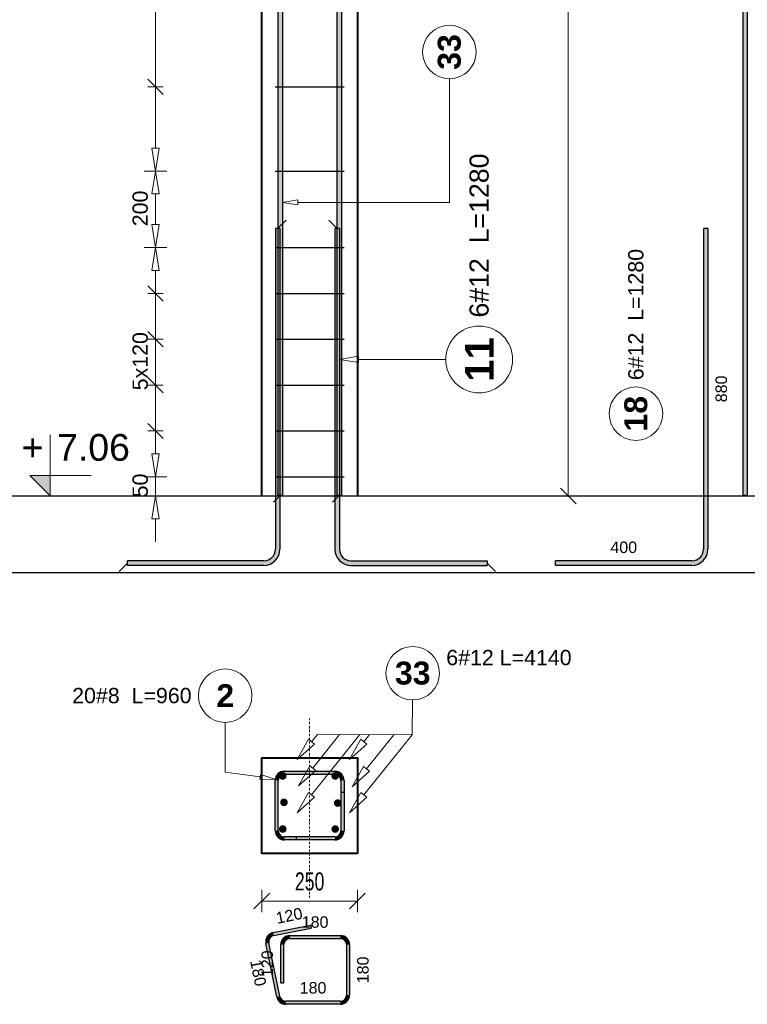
# Model space of a CAD drawing. Extents: x 3922 to 466978, y -142912 to 64503.
# Tile 59 of 62: x 462032 to 463935, y -120912 to -118336. Entities that reach past the tile are written whole.
import ezdxf
from ezdxf.enums import TextEntityAlignment as Align

# ---------------------------------------------------------------- set-up
doc = ezdxf.new("R2010")
doc.units = 0
doc.header["$LTSCALE"] = 10
doc.header["$MEASUREMENT"] = 0
doc.linetypes.add('DASHDOT', pattern=[1, 0.5, -0.25, 0, -0.25])
for name, color, linetype, lineweight in [('P-Linia1', 3, 'Continuous', 40), ('P-Osie', 1, 'DASHDOT', 18), ('P-Wymiar', 254, 'Continuous', 9), ('RCAD_deskowanie', 3, 'Continuous', 40)]:
    doc.layers.add(name, color=color, linetype=linetype, lineweight=lineweight)
for name, color, linetype in [('RCAD_kształt pręta', 7, 'Continuous'), ('RCAD_opis kształtu pręta', 7, 'Continuous'), ('RCAD_opis rozkładu', 7, 'Continuous'), ('RCAD_pręt wyrzucony', 130, 'Continuous'), ('RCAD_pręty punktowe', 7, 'Continuous'), ('RCAD_rozkład pręta', 7, 'Continuous'), ('RCAD_symbole graficzne', 7, 'Continuous')]:
    doc.layers.add(name, color=color, linetype=linetype)
doc.styles.add('ROMANS', font='arial.ttf', dxfattribs={"width": 0.7})
doc.styles.add('style1', font='arial.ttf')
doc.styles.add('style3', font='arialbd.ttf')
doc.dimstyles.new('A25', dxfattribs={"dimscale": 27, "dimtxt": 1.75, "dimasz": 0.06, "dimexe": 0, "dimexo": 0, "dimgap": 1, "dimtad": 1, "dimdec": 4, "dimrnd": 0.1, "dimdsep": 46, "dimtxsty": 'ROMANS', "dimblk": '[[[[[[[[', "dimcen": 2, "dimdle": 2, "dimse1": 1, "dimse2": 1, "dimclrd": 256, "dimclrt": 1, "dimadec": 0, "dimazin": 0, "dimtfac": 1, "dimtdec": 4, "dimtix": 1, "dimtmove": 2, "dimatfit": 3, "dimldrblk": '[[[[[[[[', "dimfxl": 0, "dimtvp": 0.6, "dimtolj": 1, "dimlwd": -1, "dimarcsym": 0})

# ---------------------------------------------------------------- blocks, each defined once
blk = doc.blocks.new('[[[[[[[[')
at = {"layer": 'P-Wymiar'}
for p, q in [((0, 18), (0, -18)), ((-12.7, -12.7), (12.7, 12.7)), ((0, 0), (-4.6, 0))]:
    blk.add_line(p, q, dxfattribs=at)
blk = doc.blocks.new('*D469')
at = {"layer": 'Defpoints', "color": 0, "transparency": 16777216}
for p in [(462665.5, -120414.1), (462915.5, -120414.1), (462915.5, -120641.6)]:
    blk.add_point(p, dxfattribs=at)
at = {"layer": 'P-Wymiar', "transparency": 16777216}
blk.add_line((462667.1, -120641.6), (462913.9, -120641.6), dxfattribs=at)
at = {"layer": 'P-Wymiar', "transparency": 16777216, "xscale": 1.62, "yscale": 1.62, "zscale": 1.62, "rotation": 180}
blk.add_blockref('[[[[[[[[', (462665.5, -120641.6), dxfattribs=at)
at = {"layer": 'P-Wymiar', "transparency": 16777216, "xscale": 1.62, "yscale": 1.62, "zscale": 1.62}
blk.add_blockref('[[[[[[[[', (462915.5, -120641.6), dxfattribs=at)
at = {"layer": 'P-Wymiar', "color": 1, "transparency": 16777216, "insert": (462790.5, -120590.5), "char_height": 47.25, "attachment_point": 5, "style": 'ROMANS'}
blk.add_mtext('\\A1;250', dxfattribs=at)
blk = doc.blocks.new('*D470')
at = {"layer": 'Defpoints', "color": 0, "transparency": 16777216}
for p in [(462915.5, -115722.3), (462915.5, -119582), (463466.8, -119582)]:
    blk.add_point(p, dxfattribs=at)
at = {"layer": 'P-Wymiar', "transparency": 16777216}
blk.add_line((463466.8, -115723.9), (463466.8, -119580.4), dxfattribs=at)
at = {"layer": 'P-Wymiar', "transparency": 16777216, "xscale": 1.62, "yscale": 1.62, "zscale": 1.62}
for p, rotation in [((463466.8, -115722.3), 90), ((463466.8, -119582), 270)]:
    blk.add_blockref('[[[[[[[[', p, dxfattribs=dict(at, rotation=rotation))
at = {"layer": 'P-Wymiar', "color": 1, "transparency": 16777216, "insert": (463415.6, -117652.1), "char_height": 47.25, "attachment_point": 5, "rotation": 90, "style": 'ROMANS'}
blk.add_mtext('\\A1;3859.7', dxfattribs=at)

msp = doc.modelspace()

# ---------------------------------------------------------------- hatches: boundary and pattern name
at = {"layer": 'RCAD_kształt pręta'}
for points in [[(462707.66807, -115440.92135), (462719.66807, -115440.92135), (462719.66807, -119580.67669), (462707.66807, -119580.67669)], [(462861.7263, -115440.92135), (462873.7263, -115440.92135), (462873.7263, -119580.67669), (462861.7263, -119580.67669)], [(462700.90098, -118882.39868), (462712.90098, -118882.39868), (462712.90098, -119721.37389), (462700.90098, -119721.37389)], [(462856.51675, -118882.39868), (462868.51675, -118882.39868), (462868.51675, -119721.37389), (462856.51675, -119721.37389)], [(462670.90098, -119751.37389), (462670.90098, -119763.37389), (462314.49461, -119763.37389), (462314.49461, -119751.37389)], [(462898.51675, -119763.37389), (462898.51675, -119751.37389), (463254.92312, -119751.37389), (463254.92312, -119763.37389)], [(462724.48213, -120309.76519), (462724.48213, -120301.76519), (462856.48213, -120301.76519), (462856.48213, -120309.76519)], [(462708.48213, -120457.76519), (462700.48213, -120457.76519), (462700.48213, -120325.76519), (462708.48213, -120325.76519)], [(462872.48213, -120325.76519), (462880.48213, -120325.76519), (462880.48213, -120457.76519), (462872.48213, -120457.76519)], [(462872.48213, -120357.76519), (462880.48213, -120357.76519), (462880.48213, -120457.76519), (462872.48213, -120457.76519)], [(462856.48213, -120473.76519), (462856.48213, -120481.76519), (462724.48213, -120481.76519), (462724.48213, -120473.76519)], [(462856.48213, -120473.76519), (462856.48213, -120481.76519), (462756.48213, -120481.76519), (462756.48213, -120473.76519)]]:
    msp.add_hatch(color=4, dxfattribs=at).paths.add_polyline_path(points, flags=0)
h = msp.add_hatch(color=4, dxfattribs=at)
edge = h.paths.add_edge_path(flags=0)
edge.add_line((462670.90098, -119763.37389), (462670.90098, -119751.37389))
edge.add_arc((462670.90098, -119721.37389), 30, -90, 0)
edge.add_line((462700.90098, -119721.37389), (462712.90098, -119721.37389))
edge.add_arc((462670.90098, -119721.37389), 42, 270, 360, ccw=False)
h = msp.add_hatch(color=4, dxfattribs=at)
edge = h.paths.add_edge_path(flags=0)
edge.add_line((462856.51675, -119721.37389), (462868.51675, -119721.37389))
edge.add_arc((462898.51675, -119721.37389), 30, 180, 270)
edge.add_line((462898.51675, -119751.37389), (462898.51675, -119763.37389))
edge.add_arc((462898.51675, -119721.37389), 42, 540, 630, ccw=False)
h = msp.add_hatch(color=4, dxfattribs=at)
edge = h.paths.add_edge_path(flags=0)
edge.add_line((462724.48213, -120301.76519), (462724.48213, -120309.76519))
edge.add_arc((462724.48213, -120325.76519), 16, 90, 180)
edge.add_line((462708.48213, -120325.76519), (462700.48213, -120325.76519))
edge.add_arc((462724.48213, -120325.76519), 24, 450, 540, ccw=False)
h = msp.add_hatch(color=4, dxfattribs=at)
edge = h.paths.add_edge_path(flags=0)
edge.add_line((462880.48213, -120325.76519), (462872.48213, -120325.76519))
edge.add_arc((462856.48213, -120325.76519), 16, 0, 90)
edge.add_line((462856.48213, -120309.76519), (462856.48213, -120301.76519))
edge.add_arc((462856.48213, -120325.76519), 24, 360, 450, ccw=False)
h = msp.add_hatch(color=4, dxfattribs=at)
edge = h.paths.add_edge_path(flags=0)
edge.add_line((462700.48213, -120457.76519), (462708.48213, -120457.76519))
edge.add_arc((462724.48213, -120457.76519), 16, 180, 270)
edge.add_line((462724.48213, -120473.76519), (462724.48213, -120481.76519))
edge.add_arc((462724.48213, -120457.76519), 24, 540, 630, ccw=False)
h = msp.add_hatch(color=4, dxfattribs=at)
edge = h.paths.add_edge_path(flags=0)
edge.add_line((462856.48213, -120481.76519), (462856.48213, -120473.76519))
edge.add_arc((462856.48213, -120457.76519), 16, -90, 0)
edge.add_line((462872.48213, -120457.76519), (462880.48213, -120457.76519))
edge.add_arc((462856.48213, -120457.76519), 24, 270, 360, ccw=False)
h = msp.add_hatch(color=4, dxfattribs=at)
edge = h.paths.add_edge_path(flags=0)
edge.add_line((462856.48213, -120481.76519), (462856.48213, -120473.76519))
edge.add_arc((462856.48213, -120457.76519), 16, -90, 0)
edge.add_line((462872.48213, -120457.76519), (462880.48213, -120457.76519))
edge.add_arc((462856.48213, -120457.76519), 24, 270, 360, ccw=False)
at = {"layer": 'RCAD_pręt wyrzucony'}
for points in [[(463922.85421, -115440.92135), (463934.85421, -115440.92135), (463934.85421, -119580.67669), (463922.85421, -119580.67669)], [(463819.97747, -118882.39868), (463831.97747, -118882.39868), (463831.97747, -119721.37389), (463819.97747, -119721.37389)], [(463789.97747, -119751.37389), (463789.97747, -119763.37389), (463433.57111, -119763.37389), (463433.57111, -119751.37389)], [(462696.59266, -120731.96135), (462695.00331, -120724.12082), (462793.00997, -120704.25388), (462794.59932, -120712.09442)], [(462738.89329, -120739.55662), (462738.89329, -120731.55662), (462870.89329, -120731.55662), (462870.89329, -120739.55662)], [(462712.45232, -120890.73533), (462704.61179, -120892.32468), (462676.24978, -120752.41048), (462684.09031, -120750.82112)], [(462722.89329, -120855.55662), (462714.89329, -120855.55662), (462714.89329, -120755.55662), (462722.89329, -120755.55662)], [(462886.89329, -120755.55662), (462894.89329, -120755.55662), (462894.89329, -120887.55662), (462886.89329, -120887.55662)], [(462870.89329, -120903.55662), (462870.89329, -120911.55662), (462728.13339, -120911.55662), (462728.13339, -120903.55662)]]:
    msp.add_hatch(color=4, dxfattribs=at).paths.add_polyline_path(points, flags=0)
h = msp.add_hatch(color=4, dxfattribs=at)
edge = h.paths.add_edge_path(flags=0)
edge.add_line((463789.97747, -119763.37389), (463789.97747, -119751.37389))
edge.add_arc((463789.97747, -119721.37389), 30, -90, 0)
edge.add_line((463819.97747, -119721.37389), (463831.97747, -119721.37389))
edge.add_arc((463789.97747, -119721.37389), 42, 270, 360, ccw=False)
h = msp.add_hatch(color=4, dxfattribs=at)
edge = h.paths.add_edge_path(flags=0)
edge.add_line((462695.00331, -120724.12082), (462696.59266, -120731.96135))
edge.add_arc((462699.77137, -120747.64241), 16, 101.4591559, 191.4591559)
edge.add_line((462684.09031, -120750.82112), (462676.24978, -120752.41048))
edge.add_arc((462699.77137, -120747.64241), 24, 461.4591559, 551.4591559, ccw=False)
h = msp.add_hatch(color=4, dxfattribs=at)
edge = h.paths.add_edge_path(flags=0)
edge.add_line((462738.89329, -120731.55662), (462738.89329, -120739.55662))
edge.add_arc((462738.89329, -120755.55662), 16, 90, 180)
edge.add_line((462722.89329, -120755.55662), (462714.89329, -120755.55662))
edge.add_arc((462738.89329, -120755.55662), 24, 450, 540, ccw=False)
h = msp.add_hatch(color=4, dxfattribs=at)
edge = h.paths.add_edge_path(flags=0)
edge.add_line((462894.89329, -120755.55662), (462886.89329, -120755.55662))
edge.add_arc((462870.89329, -120755.55662), 16, 0, 90)
edge.add_line((462870.89329, -120739.55662), (462870.89329, -120731.55662))
edge.add_arc((462870.89329, -120755.55662), 24, 360, 450, ccw=False)
h = msp.add_hatch(color=4, dxfattribs=at)
edge = h.paths.add_edge_path(flags=0)
edge.add_line((462870.89329, -120911.55662), (462870.89329, -120903.55662))
edge.add_arc((462870.89329, -120887.55662), 16, -90, 0)
edge.add_line((462886.89329, -120887.55662), (462894.89329, -120887.55662))
edge.add_arc((462870.89329, -120887.55662), 24, 270, 360, ccw=False)
h = msp.add_hatch(color=4, dxfattribs=at)
edge = h.paths.add_edge_path(flags=0)
edge.add_line((462704.61179, -120892.32468), (462712.45232, -120890.73533))
edge.add_arc((462728.13339, -120887.55662), 16, -168.5408441, -90)
edge.add_line((462728.13339, -120903.55662), (462728.13339, -120911.55662))
edge.add_arc((462728.13339, -120887.55662), 24, 191.4591559, 270, ccw=False)
at = {"layer": 'RCAD_pręty punktowe'}
h = msp.add_hatch(color=1, dxfattribs=at)
edge = h.paths.add_edge_path(flags=0)
edge.add_arc((462720.23963, -120314.26207), 10, 0, 360)
h = msp.add_hatch(color=1, dxfattribs=at)
edge = h.paths.add_edge_path(flags=0)
edge.add_arc((462857.36678, -120314.26207), 10, 0, 360)
h = msp.add_hatch(color=1, dxfattribs=at)
edge = h.paths.add_edge_path(flags=0)
edge.add_arc((462723.45507, -120383.31964), 10, 0, 360)
h = msp.add_hatch(color=1, dxfattribs=at)
edge = h.paths.add_edge_path(flags=0)
edge.add_arc((462863.91187, -120385.22912), 10, 0, 360)
h = msp.add_hatch(color=1, dxfattribs=at)
edge = h.paths.add_edge_path(flags=0)
edge.add_arc((462720.23963, -120453.13772), 10, 0, 360)
h = msp.add_hatch(color=1, dxfattribs=at)
edge = h.paths.add_edge_path(flags=0)
edge.add_arc((462857.44782, -120453.13772), 10, 0, 360)
at = {"layer": 'RCAD_symbole graficzne'}
msp.add_hatch(color=1, dxfattribs=at).paths.add_polyline_path([(462059.14648, -119528.64289), (462112.47981, -119581.97622), (462112.47981, -119528.64289)], flags=0)

# ---------------------------------------------------------------- linework, layer by layer
at = {"layer": 'Defpoints'}
for p in [(394953.25392, -119581.97622), (394953.25392, -119781.97622)]:
    msp.add_xline(p, (1, 0), dxfattribs=at)
at = {"layer": 'P-Linia1'}
msp.add_lwpolyline([(462665.48213, -119581.97622), (462665.48213, -117485.51944)], dxfattribs=at)
at = {"layer": 'P-Osie'}
msp.add_lwpolyline([(462790.48213, -120163.66404), (462790.48213, -120632.8039)], dxfattribs=at)
at = {"layer": 'RCAD_deskowanie'}
msp.add_lwpolyline([(462665.48213, -119541.97622), (462665.48213, -115722.25712), (462915.48213, -115722.25712), (462915.48213, -119581.97622)], dxfattribs=at)
msp.add_lwpolyline([(462915.48213, -120516.76519), (462665.48213, -120516.76519), (462665.48213, -120266.76519), (462915.48213, -120266.76519)], close=True, dxfattribs=at)
at = {"layer": 'RCAD_kształt pręta', "color": 4}
for p, q in [((462707.66807, -115440.92135), (462707.66807, -119580.67669)), ((462719.66807, -115440.92135), (462719.66807, -119580.67669)), ((462861.7263, -115440.92135), (462861.7263, -119580.67669)), ((462873.7263, -115440.92135), (462873.7263, -119580.67669)), ((462700.90098, -118882.39868), (462700.90098, -119721.37389)), ((462712.90098, -118882.39868), (462700.90098, -118882.39868)), ((462712.90098, -118882.39868), (462712.90098, -119721.37389)), ((462856.51675, -118882.39868), (462856.51675, -119721.37389)), ((462868.51675, -118882.39868), (462856.51675, -118882.39868)), ((462868.51675, -118882.39868), (462868.51675, -119721.37389)), ((462719.66807, -119580.67669), (462707.66807, -119580.67669)), ((462873.7263, -119580.67669), (462861.7263, -119580.67669)), ((462670.90098, -119751.37389), (462314.49461, -119751.37389)), ((462314.49461, -119763.37389), (462314.49461, -119751.37389)), ((462898.51675, -119751.37389), (463254.92312, -119751.37389)), ((463254.92312, -119751.37389), (463254.92312, -119763.37389)), ((462670.90098, -119763.37389), (462314.49461, -119763.37389)), ((462898.51675, -119763.37389), (463254.92312, -119763.37389)), ((462724.48213, -120301.76519), (462856.48213, -120301.76519)), ((462724.48213, -120309.76519), (462856.48213, -120309.76519)), ((462700.48213, -120457.76519), (462700.48213, -120325.76519)), ((462708.48213, -120457.76519), (462708.48213, -120325.76519)), ((462872.48213, -120325.76519), (462872.48213, -120457.76519)), ((462880.48213, -120325.76519), (462880.48213, -120457.76519)), ((462872.48213, -120357.76519), (462872.48213, -120457.76519)), ((462880.48213, -120357.76519), (462872.48213, -120357.76519)), ((462880.48213, -120357.76519), (462880.48213, -120457.76519)), ((462856.48213, -120473.76519), (462724.48213, -120473.76519)), ((462856.48213, -120473.76519), (462756.48213, -120473.76519)), ((462756.48213, -120481.76519), (462756.48213, -120473.76519)), ((462856.48213, -120481.76519), (462724.48213, -120481.76519)), ((462856.48213, -120481.76519), (462756.48213, -120481.76519))]:
    msp.add_line(p, q, dxfattribs=at)
at = {"layer": 'RCAD_kształt pręta', "color": 2, "lineweight": 5}
for p, q in [((462706.90098, -118882.39868), (462728.77598, -118860.52368)), ((462862.51675, -118882.39868), (462840.64175, -118860.52368)), ((462713.66807, -119580.67669), (462696.16807, -119598.17669)), ((462867.7263, -119580.67669), (462850.2263, -119598.17669)), ((462314.49461, -119757.37389), (462292.61961, -119779.24889)), ((463254.92312, -119757.37389), (463276.79812, -119779.24889))]:
    msp.add_line(p, q, dxfattribs=at)
at = {"layer": 'RCAD_kształt pręta', "color": 4}
for centre, radius, start, end in [((462670.90098, -119721.37389), 30, 270, 0), ((462670.90098, -119721.37389), 42, 270, 0), ((462898.51675, -119721.37389), 42, 180, 270), ((462898.51675, -119721.37389), 30, 180, 270), ((462724.48213, -120325.76519), 24, 90, 180), ((462724.48213, -120325.76519), 16, 90, 180), ((462856.48213, -120325.76519), 24, 360, 90), ((462856.48213, -120325.76519), 16, 360, 90), ((462724.48213, -120457.76519), 24, 180, 270), ((462724.48213, -120457.76519), 16, 180, 270), ((462856.48213, -120457.76519), 16, 270, 360), ((462856.48213, -120457.76519), 24, 270, 0), ((462856.48213, -120457.76519), 16, 270, 360), ((462856.48213, -120457.76519), 24, 270, 0)]:
    msp.add_arc(centre, radius, start, end, dxfattribs=at)
at = {"layer": 'RCAD_opis kształtu pręta', "color": 8, "lineweight": 0}
for p, q in [((463155.99519, -118540.32384), (463155.99519, -118490.67964)), ((463155.99519, -118814.07287), (463155.99519, -118540.32384)), ((462719.66807, -118814.07287), (462759.66807, -118807.4062)), ((462759.66807, -118820.73953), (462719.66807, -118814.07287)), ((462759.66807, -118820.73953), (462759.66807, -118807.4062)), ((463155.99519, -118814.07287), (462759.66807, -118814.07287)), ((462868.51675, -119224.85896), (462918.51675, -119216.52562)), ((462918.51675, -119233.19229), (462868.51675, -119224.85896)), ((462918.51675, -119233.19229), (462918.51675, -119216.52562)), ((462975.67643, -119224.85896), (462918.51675, -119224.85896)), ((462975.67643, -119224.85896), (462975.67643, -119224.85896)), ((462975.67643, -119224.85896), (463146.3656, -119224.85896)), ((462569.82234, -120304.21591), (462569.82234, -120174.3033)), ((462569.82234, -120304.21591), (462661.09447, -120316.93317)), ((462662.01447, -120310.33029), (462660.17447, -120323.53605)), ((462700.71176, -120322.45318), (462660.17447, -120323.53605)), ((462662.01447, -120310.33029), (462700.71176, -120322.45318))]:
    msp.add_line(p, q, dxfattribs=at)
for centre, radius in [((463155.99519, -118420.67964), 70), ((463233.8656, -119224.85896), 87.5), ((462569.82234, -120104.3033), 70)]:
    msp.add_circle(centre, radius, dxfattribs=at)
at = {"layer": 'RCAD_opis rozkładu', "color": 8, "lineweight": 0}
for p, q in [((462387.55817, -118291.97622), (462387.55817, -118511.97622)), ((462367.55817, -118491.97622), (462407.55817, -118531.97622)), ((462367.55817, -118511.97622), (462407.55817, -118511.97622)), ((462387.55817, -118511.97622), (462387.55817, -118671.97622)), ((462387.55817, -118731.97622), (462377.55817, -118671.97622)), ((462397.55817, -118671.97622), (462377.55817, -118671.97622)), ((462397.55817, -118671.97622), (462387.55817, -118731.97622)), ((462357.55817, -118731.97622), (462417.55817, -118731.97622)), ((462357.55817, -118731.97622), (462417.55817, -118731.97622)), ((462377.55817, -118791.97622), (462387.55817, -118731.97622)), ((462387.55817, -118731.97622), (462397.55817, -118791.97622)), ((462377.55817, -118791.97622), (462397.55817, -118791.97622)), ((462387.55817, -118831.97622), (462387.55817, -118791.97622)), ((462387.55817, -118831.97622), (462387.55817, -118871.97622)), ((462387.55817, -118931.97622), (462377.55817, -118871.97622)), ((462397.55817, -118871.97622), (462377.55817, -118871.97622)), ((462397.55817, -118871.97622), (462387.55817, -118931.97622)), ((462357.55817, -118931.97622), (462417.55817, -118931.97622)), ((462357.55817, -118931.97622), (462417.55817, -118931.97622)), ((462377.55817, -118991.97622), (462387.55817, -118931.97622)), ((462387.55817, -118931.97622), (462397.55817, -118991.97622)), ((462377.55817, -118991.97622), (462397.55817, -118991.97622)), ((462387.55817, -119051.97622), (462387.55817, -118991.97622)), ((462407.55817, -119071.97622), (462367.55817, -119031.97622)), ((462367.55817, -119051.97622), (462407.55817, -119051.97622)), ((462387.55817, -119171.97622), (462387.55817, -119051.97622)), ((462407.55817, -119191.97622), (462367.55817, -119151.97622)), ((462367.55817, -119171.97622), (462407.55817, -119171.97622)), ((462387.55817, -119231.97622), (462387.55817, -119171.97622)), ((462387.55817, -119231.97622), (462387.55817, -119291.97622)), ((462367.55817, -119271.97622), (462407.55817, -119311.97622)), ((462367.55817, -119291.97622), (462407.55817, -119291.97622)), ((462387.55817, -119291.97622), (462387.55817, -119411.97622)), ((462367.55817, -119391.97622), (462407.55817, -119431.97622)), ((462367.55817, -119411.97622), (462407.55817, -119411.97622)), ((462387.55817, -119411.97622), (462387.55817, -119471.97622)), ((462387.55817, -119531.97622), (462377.55817, -119471.97622)), ((462397.55817, -119471.97622), (462377.55817, -119471.97622)), ((462397.55817, -119471.97622), (462387.55817, -119531.97622)), ((462357.55817, -119531.97622), (462417.55817, -119531.97622)), ((462387.55817, -119531.97622), (462387.55817, -119581.97622)), ((462357.55817, -119581.97622), (462417.55817, -119581.97622)), ((462377.55817, -119641.97622), (462387.55817, -119581.97622)), ((462387.55817, -119581.97622), (462397.55817, -119641.97622)), ((462377.55817, -119641.97622), (462397.55817, -119641.97622)), ((462387.55817, -119701.97622), (462387.55817, -119641.97622)), ((463058.3021, -120206.76453), (463059.29789, -120115.55486)), ((462757.78464, -120271.46065), (462787.52942, -120218.40174)), ((462803.12989, -120230.91674), (462787.52942, -120218.40174)), ((462810.67767, -120205.52729), (462795.32965, -120224.65924)), ((462921.64167, -120206.08172), (462795.32965, -120363.53489)), ((462869.05844, -120205.81899), (462798.54509, -120293.71681)), ((462810.67767, -120205.52729), (463058.3021, -120206.76453)), ((462894.91179, -120271.46065), (462924.65657, -120218.40174)), ((462940.25704, -120230.91674), (462924.65657, -120218.40174)), ((462947.25738, -120206.2097), (462932.4568, -120224.65924)), ((463058.3021, -120206.76453), (462932.53784, -120363.53489)), ((463010.48021, -120206.52559), (462939.00188, -120295.62629)), ((462803.12989, -120230.91674), (462757.78464, -120271.46065)), ((462940.25704, -120230.91674), (462894.91179, -120271.46065)), ((462761.00008, -120340.51822), (462790.74485, -120287.45931)), ((462806.34532, -120299.97431), (462790.74485, -120287.45931)), ((462901.45688, -120342.4277), (462931.20165, -120289.36879)), ((462946.80212, -120301.88379), (462931.20165, -120289.36879)), ((462806.34532, -120299.97431), (462761.00008, -120340.51822)), ((462946.80212, -120301.88379), (462901.45688, -120342.4277)), ((462757.78464, -120410.33631), (462787.52942, -120357.27739)), ((462803.12989, -120369.79239), (462757.78464, -120410.33631)), ((462803.12989, -120369.79239), (462787.52942, -120357.27739)), ((462894.99283, -120410.33631), (462924.73761, -120357.27739)), ((462940.33808, -120369.79239), (462894.99283, -120410.33631)), ((462940.33808, -120369.79239), (462924.73761, -120357.27739))]:
    msp.add_line(p, q, dxfattribs=at)
msp.add_circle((463060.06208, -120045.55904), 70, dxfattribs=at)
at = {"layer": 'RCAD_pręt wyrzucony', "color": 4}
for p, q in [((463922.85421, -115440.92135), (463922.85421, -119580.67669)), ((463934.85421, -115440.92135), (463934.85421, -119580.67669)), ((463819.97747, -118882.39868), (463819.97747, -119721.37389)), ((463831.97747, -118882.39868), (463819.97747, -118882.39868)), ((463831.97747, -118882.39868), (463831.97747, -119721.37389)), ((463934.85421, -119580.67669), (463922.85421, -119580.67669)), ((463789.97747, -119751.37389), (463433.57111, -119751.37389)), ((463433.57111, -119763.37389), (463433.57111, -119751.37389)), ((463789.97747, -119763.37389), (463433.57111, -119763.37389)), ((462695.00331, -120724.12082), (462793.00997, -120704.25388)), ((462793.00997, -120704.25388), (462794.59932, -120712.09442)), ((462696.59266, -120731.96135), (462794.59932, -120712.09442)), ((462738.89329, -120731.55662), (462870.89329, -120731.55662)), ((462704.61179, -120892.32468), (462676.24978, -120752.41048)), ((462712.45232, -120890.73533), (462684.09031, -120750.82112)), ((462714.89329, -120855.55662), (462714.89329, -120755.55662)), ((462722.89329, -120855.55662), (462722.89329, -120755.55662)), ((462738.89329, -120739.55662), (462870.89329, -120739.55662)), ((462886.89329, -120755.55662), (462886.89329, -120887.55662)), ((462894.89329, -120755.55662), (462894.89329, -120887.55662)), ((462714.89329, -120855.55662), (462722.89329, -120855.55662)), ((462870.89329, -120903.55662), (462728.13339, -120903.55662)), ((462870.89329, -120911.55662), (462728.13339, -120911.55662))]:
    msp.add_line(p, q, dxfattribs=at)
at = {"layer": 'RCAD_pręt wyrzucony', "color": 8, "lineweight": 0}
msp.add_circle((463643.58907, -119366.76203), 70, dxfattribs=at)
at = {"layer": 'RCAD_pręt wyrzucony', "color": 4}
for centre, radius, start, end in [((463789.97747, -119721.37389), 30, 270, 0), ((463789.97747, -119721.37389), 42, 270, 0), ((462699.77137, -120747.64241), 24, 101.4591559, 191.4591559), ((462699.77137, -120747.64241), 16, 101.4591559, 191.4591559), ((462738.89329, -120755.55662), 24, 90, 180), ((462870.89329, -120755.55662), 24, 360, 90), ((462738.89329, -120755.55662), 16, 90, 180), ((462870.89329, -120755.55662), 16, 360, 90), ((462870.89329, -120887.55662), 16, 270, 360), ((462870.89329, -120887.55662), 24, 270, 0), ((462728.13339, -120887.55662), 24, 191.4591559, 270), ((462728.13339, -120887.55662), 16, 191.4591559, 270)]:
    msp.add_arc(centre, radius, start, end, dxfattribs=at)
at = {"layer": 'RCAD_rozkład pręta', "color": 7, "linetype": 'ByBlock', "lineweight": 30}
for p, q in [((462700.48213, -118511.97622), (462880.48213, -118511.97622)), ((462700.48213, -118731.97622), (462880.48213, -118731.97622)), ((462700.48213, -118931.97622), (462880.48213, -118931.97622)), ((462700.48213, -119051.97622), (462880.48213, -119051.97622)), ((462700.48213, -119171.97622), (462880.48213, -119171.97622)), ((462700.48213, -119291.97622), (462880.48213, -119291.97622)), ((462700.48213, -119411.97622), (462880.48213, -119411.97622)), ((462700.48213, -119531.97622), (462880.48213, -119531.97622))]:
    msp.add_line(p, q, dxfattribs=at)
at = {"layer": 'RCAD_symbole graficzne', "color": 1, "lineweight": 0}
for p, q in [((462112.47981, -119581.97622), (462112.47981, -119421.97622)), ((462219.14648, -119528.64289), (462059.14648, -119528.64289)), ((462059.14648, -119528.64289), (462112.47981, -119581.97622)), ((462192.47981, -119581.97622), (462032.47981, -119581.97622))]:
    msp.add_line(p, q, dxfattribs=at)

# ---------------------------------------------------------------- texts
at = {"layer": 'RCAD_opis kształtu pręta', "color": 1, "attachment_point": 5, "rotation": 90}
for s, insert, char_height, style in [('33', (463155.99519, -118420.67964), 60, 'style3'), ('6#12  L=1280', (463233.8656, -118900.72867), 50, 'style1'), ('11', (463233.8656, -119224.85896), 75, 'style3')]:
    msp.add_mtext(s, dxfattribs=dict(at, insert=insert, char_height=char_height, style=style))
at = {"layer": 'RCAD_opis kształtu pręta', "color": 1, "attachment_point": 5}
for s, insert, char_height, style in [('20#8  L=960', (462325.82507, -120104.3033), 40, 'style1'), ('2', (462569.82234, -120104.3033), 60, 'style3')]:
    msp.add_mtext(s, dxfattribs=dict(at, insert=insert, char_height=char_height, style=style))
at = {"layer": 'RCAD_opis rozkładu', "color": 2, "char_height": 40, "attachment_point": 7, "rotation": 90, "style": 'style1'}
for s, insert in [('200', (462367.98109, -118876.43734)), ('5x120', (462367.98109, -119305.60515)), ('50', (462367.98109, -119585.5574))]:
    msp.add_mtext(s, dxfattribs=dict(at, insert=insert))
at = {"layer": 'RCAD_opis rozkładu', "color": 2, "insert": (463311.60369, -120004.87691), "char_height": 40, "attachment_point": 5, "style": 'style1'}
msp.add_mtext('6#12 L=4140', dxfattribs=at)
at = {"layer": 'RCAD_opis rozkładu', "color": 1, "insert": (463060.06208, -120045.55904), "char_height": 60, "attachment_point": 5, "style": 'style3'}
msp.add_mtext('33', dxfattribs=at)
at = {"layer": 'RCAD_pręt wyrzucony', "color": 2, "insert": (463643.58907, -119107.4578), "char_height": 40, "attachment_point": 5, "rotation": 90, "style": 'style1'}
msp.add_mtext('6#12  L=1280', dxfattribs=at)
at = {"layer": 'RCAD_pręt wyrzucony', "color": 1, "attachment_point": 5}
for s, insert, char_height, rotation, style in [('880', (463866.97747, -119301.88628), 30, 90, 'style1'), ('18', (463643.58907, -119366.76203), 60, 90, 'style3'), ('120', (462737.05321, -120679.88502), 30, 11.4591559, 'style1'), ('120', (462679.89329, -120805.55662), 30, 90, 'style1'), ('180', (462656.12845, -120829.32101), 30, 281.4591559, 'style1'), ('180', (462929.89329, -120821.55662), 30, 90, 'style1')]:
    msp.add_mtext(s, dxfattribs=dict(at, insert=insert, char_height=char_height, rotation=rotation, style=style))
at = {"layer": 'RCAD_pręt wyrzucony', "color": 1, "char_height": 30, "attachment_point": 5, "style": 'style1'}
for s, insert in [('400', (463611.77429, -119716.37389)), ('180', (462804.89329, -120696.55662)), ('180', (462799.51334, -120868.55662))]:
    msp.add_mtext(s, dxfattribs=dict(at, insert=insert))
at = {"layer": 'RCAD_symbole graficzne', "color": 2, "style": 'style1'}
msp.add_text('7.06 ', height=70, dxfattribs=at).set_placement((462130.25759, -119510.86511), align=Align.BOTTOM_LEFT)
msp.add_text('+', height=70, dxfattribs=at).set_placement((462094.70204, -119510.86511), align=Align.BOTTOM_RIGHT)

# ---------------------------------------------------------------- dimensions: what is measured, and where the dimension line sits
at = {"layer": 'P-Wymiar'}
dim = msp.add_linear_dim(base=(463466.75258, -119581.97622), p1=(462915.48213, -115722.25712), p2=(462915.48213, -119581.97622), angle=90, dimstyle='A25', override={"dimfxl": 0.18, "dimfxlon": 1}, dxfattribs=at)
dim.commit()
dim.dimension.update_dxf_attribs({"geometry": '*D470', "text_midpoint": (463415.61189, -117652.11667)})
dim = msp.add_linear_dim(base=(462915.48213, -120641.61964), p1=(462665.48213, -120414.05461), p2=(462915.48213, -120414.05461), dimstyle='A25', dxfattribs=at)
dim.commit()
dim.dimension.update_dxf_attribs({"geometry": '*D469', "text_midpoint": (462790.48213, -120590.49507)})

doc.saveas('drawing.dxf')
